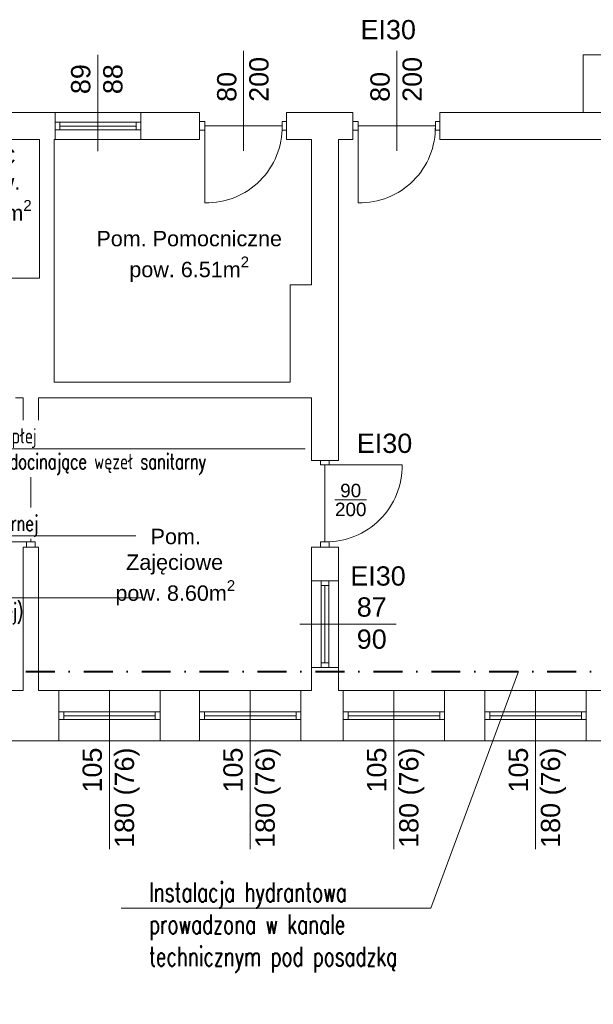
# Model space of a CAD drawing. Header units: millimetres. Extents: x -2390 to 43572, y -15084 to -12114.
# Tile 6 of 52: x 4673 to 5268, y -14418 to -13396. Entities that reach past the tile are written whole.
import ezdxf
from ezdxf import colors
from ezdxf.entities.mleader import LeaderData, LeaderLine
from ezdxf.math import Vec2, Vec3

# ---------------------------------------------------------------- set-up
doc = ezdxf.new("R2010")
doc.units = ezdxf.units.MM
doc.linetypes.add('DASHDOT', pattern=[1, 0.5, -0.25, 0, -0.25])
for name, color, linetype, lineweight in [('@HYDRANTOWA', 108, 'DASHDOT', 40), ('IS-opis', 7, 'Continuous', 25), ('opisy', 5, 'Continuous', 5), ('stolarka', 3, 'Continuous', 9), ('ściany nośne', 1, 'Continuous', 25)]:
    doc.layers.add(name, color=color, linetype=linetype, lineweight=lineweight)
doc.styles.add('SIMPLEX', font='simplex.shx', dxfattribs={"width": 0.75})
doc.styles.get("Standard").update_dxf_attribs({"font": 'arial.ttf'})
doc.styles.add('TABELKA', font='romans.shx', dxfattribs={"width": 0.9})

# ---------------------------------------------------------------- blocks, each defined once
blk = doc.blocks.new('_None')

msp = doc.modelspace()

# ---------------------------------------------------------------- linework, layer by layer
at = {"layer": '@HYDRANTOWA', "ltscale": 60, "transparency": 33554687}
msp.add_line((3237, -14072.5), (6168.9, -14072.5), dxfattribs=at)
at = {"layer": 'opisy', "color": 252, "lineweight": 0}
for p, q in [((4754.2, -13532.5), (4754.2, -13432.5)), ((4905.2, -13532.3), (4905.2, -13428.6)), ((5064.2, -13532.3), (5064.2, -13428.6)), ((4963.7, -14023.5), (5063.7, -14023.5)), ((4766.2, -14092.5), (4766.2, -14257.1)), ((4912.2, -14092.5), (4912.2, -14257.1)), ((5061.2, -14092.5), (5061.2, -14257.1)), ((5208.2, -14092.5), (5208.2, -14257.1))]:
    msp.add_line(p, q, dxfattribs=at)
at = {"layer": 'stolarka', "color": 252, "lineweight": 0}
for p, q in [((4709.7, -13502.5), (4714.7, -13502.5)), ((4714.7, -13502.5), (4714.7, -13510.5)), ((4714.7, -13502.5), (4793.7, -13502.5)), ((4714.7, -13506.5), (4793.7, -13506.5)), ((4798.7, -13502.5), (4793.7, -13502.5)), ((4793.7, -13502.5), (4793.7, -13510.5)), ((4865.2, -13501.8), (4859.7, -13501.8)), ((4865.2, -13510.8), (4865.2, -13501.8)), ((4865.2, -13506.3), (4945.2, -13506.3)), ((4865.2, -13506.3), (4865.2, -13586.3)), ((4945.2, -13501.8), (4949.7, -13501.8)), ((4945.2, -13510.8), (4945.2, -13501.8)), ((5024.2, -13501.8), (5018.7, -13501.8)), ((5024.2, -13510.8), (5024.2, -13501.8)), ((5024.2, -13506.3), (5104.2, -13506.3)), ((5024.2, -13506.3), (5024.2, -13586.3)), ((5104.2, -13501.8), (5108.7, -13501.8)), ((5104.2, -13510.8), (5104.2, -13501.8)), ((4714.7, -13510.5), (4709.7, -13510.5)), ((4714.7, -13510.5), (4793.7, -13510.5)), ((4793.7, -13510.5), (4798.7, -13510.5)), ((4865.2, -13510.8), (4859.7, -13510.8)), ((4945.2, -13510.8), (4949.7, -13510.8)), ((5024.2, -13510.8), (5018.7, -13510.8)), ((5104.2, -13510.8), (5108.7, -13510.8)), ((4680.2, -13858), (4680.2, -13853.5)), ((4689.2, -13858), (4689.2, -13853.5)), ((4985.2, -13858), (4985.2, -13853.5)), ((4994.2, -13858), (4994.2, -13853.5)), ((4680.2, -13858), (4689.2, -13858)), ((4684.7, -13938), (4684.7, -13858)), ((4994.2, -13858), (4985.2, -13858)), ((4989.7, -13938), (4989.7, -13858)), ((4989.7, -13858), (5069.7, -13858)), ((4684.7, -13938), (4604.7, -13938)), ((4680.2, -13938), (4689.2, -13938)), ((4680.2, -13938), (4680.2, -13943.5)), ((4689.2, -13938), (4689.2, -13943.5)), ((4985.2, -13938), (4985.2, -13943.5)), ((4994.2, -13938), (4985.2, -13938)), ((4994.2, -13938), (4994.2, -13943.5)), ((4985.7, -13983.5), (4985.7, -13978.5)), ((4993.7, -13978.5), (4993.7, -13983.5)), ((4993.7, -13983.5), (4985.7, -13983.5)), ((4985.7, -13983.5), (4985.7, -14063.5)), ((4989.7, -13983.5), (4989.7, -14063.5)), ((4993.7, -13983.5), (4993.7, -14063.5)), ((4993.7, -14063.5), (4985.7, -14063.5)), ((4985.7, -14063.5), (4985.7, -14068.5)), ((4993.7, -14068.5), (4993.7, -14063.5)), ((4713.7, -14114.5), (4718.7, -14114.5)), ((4718.7, -14114.5), (4718.7, -14122.5)), ((4718.7, -14114.5), (4813.7, -14114.5)), ((4718.7, -14118.5), (4813.7, -14118.5)), ((4818.7, -14114.5), (4813.7, -14114.5)), ((4813.7, -14114.5), (4813.7, -14122.5)), ((4859.7, -14114.5), (4864.7, -14114.5)), ((4864.7, -14114.5), (4864.7, -14122.5)), ((4864.7, -14114.5), (4959.7, -14114.5)), ((4864.7, -14118.5), (4959.7, -14118.5)), ((4964.7, -14114.5), (4959.7, -14114.5)), ((4959.7, -14114.5), (4959.7, -14122.5)), ((5008.7, -14114.5), (5013.7, -14114.5)), ((5013.7, -14114.5), (5013.7, -14122.5)), ((5013.7, -14114.5), (5108.7, -14114.5)), ((5013.7, -14118.5), (5108.7, -14118.5)), ((5113.7, -14114.5), (5108.7, -14114.5)), ((5108.7, -14114.5), (5108.7, -14122.5)), ((5155.7, -14114.5), (5160.7, -14114.5)), ((5160.7, -14114.5), (5160.7, -14122.5)), ((5160.7, -14114.5), (5255.7, -14114.5)), ((5160.7, -14118.5), (5255.7, -14118.5)), ((5260.7, -14114.5), (5255.7, -14114.5)), ((5255.7, -14114.5), (5255.7, -14122.5)), ((4718.7, -14122.5), (4713.7, -14122.5)), ((4718.7, -14122.5), (4813.7, -14122.5)), ((4813.7, -14122.5), (4818.7, -14122.5)), ((4864.7, -14122.5), (4859.7, -14122.5)), ((4864.7, -14122.5), (4959.7, -14122.5)), ((4959.7, -14122.5), (4964.7, -14122.5)), ((5013.7, -14122.5), (5008.7, -14122.5)), ((5013.7, -14122.5), (5108.7, -14122.5)), ((5108.7, -14122.5), (5113.7, -14122.5)), ((5160.7, -14122.5), (5155.7, -14122.5)), ((5160.7, -14122.5), (5255.7, -14122.5)), ((5255.7, -14122.5), (5260.7, -14122.5))]:
    msp.add_line(p, q, dxfattribs=at)
for points in [[(4865.2, -13586.3, 0.425735), (4945.2, -13506.3)], [(5024.2, -13586.3, 0.425735), (5104.2, -13506.3)], [(4604.7, -13938, -0.425735), (4684.7, -13858)], [(5069.7, -13858, -0.425735), (4989.7, -13938)]]:
    msp.add_lwpolyline(points, format="xyb", dxfattribs=at)
at = {"layer": 'ściany nośne', "color": 252, "lineweight": 0}
for p, q in [((5277.7, -13432.5), (5257.7, -13432.5)), ((5257.7, -13432.5), (5257.7, -13492.5)), ((4859.7, -13492.5), (4503.7, -13492.5)), ((4709.7, -13492.5), (4709.7, -13520.5)), ((4798.7, -13492.5), (4798.7, -13520.5)), ((4859.7, -13520.5), (4859.7, -13492.5)), ((5018.7, -13492.5), (4949.7, -13492.5)), ((4949.7, -13492.5), (4949.7, -13520.5)), ((5018.7, -13520.5), (5018.7, -13492.5)), ((5277.7, -13492.5), (5108.7, -13492.5)), ((5108.7, -13492.5), (5108.7, -13520.5)), ((4609.7, -13520.5), (4693.7, -13520.5)), ((4693.7, -13664.5), (4693.7, -13520.5)), ((4708.7, -13772.5), (4708.7, -13520.5)), ((4708.7, -13520.5), (4859.7, -13520.5)), ((4975.7, -13520.5), (4949.7, -13520.5)), ((4975.7, -13520.6), (4975.7, -13671.5)), ((5018.7, -13520.5), (5003.7, -13520.5)), ((5003.7, -13520.6), (5003.7, -13853.5)), ((5316.7, -13520.5), (5108.7, -13520.5)), ((4595.7, -13664.5), (4693.7, -13664.5)), ((4975.7, -13671.5), (4953.7, -13671.5)), ((4953.7, -13671.5), (4953.7, -13772.5)), ((4953.7, -13772.5), (4708.7, -13772.5)), ((4668.7, -13788.5), (4676.7, -13788.5)), ((4676.7, -13853.5), (4676.7, -13788.5)), ((4692.7, -13853.5), (4692.7, -13788.5)), ((4692.7, -13788.5), (4975.7, -13788.5)), ((4975.7, -13788.5), (4975.7, -13853.5)), ((4676.7, -13853.5), (4692.7, -13853.5)), ((5003.7, -13853.5), (4975.7, -13853.5)), ((4676.7, -14092.5), (4676.7, -13943.5)), ((4676.7, -13943.5), (4692.7, -13943.5)), ((4692.7, -14092.5), (4692.7, -13943.5)), ((4975.7, -13943.5), (4975.7, -14092.5)), ((5003.7, -13943.5), (4975.7, -13943.5)), ((5003.7, -13943.5), (5003.7, -14092.5)), ((5003.7, -13978.5), (4975.7, -13978.5)), ((5003.7, -14068.5), (4975.7, -14068.5)), ((4676.7, -14092.5), (4249.7, -14092.5)), ((4975.7, -14092.5), (4692.7, -14092.5)), ((4713.7, -14144.5), (4713.7, -14092.5)), ((4818.7, -14144.5), (4818.7, -14092.5)), ((4859.7, -14144.5), (4859.7, -14092.5)), ((4964.7, -14092.5), (4964.7, -14144.5)), ((5749.7, -14092.5), (5003.7, -14092.5)), ((5008.7, -14144.5), (5008.7, -14092.5)), ((5113.7, -14144.5), (5113.7, -14092.5)), ((5155.7, -14144.5), (5155.7, -14092.5)), ((5260.7, -14144.5), (5260.7, -14092.5)), ((5749.7, -14144.5), (3173.7, -14144.5))]:
    msp.add_line(p, q, dxfattribs=at)

# ---------------------------------------------------------------- texts
at = {"layer": 'opisy', "color": 252, "lineweight": 0, "attachment_point": 1}
for s, insert, char_height, width in [('EI30', (5026.6, -13396.5), 20, 104.913), ('\\A1;\\pxqc;WC\\Ppow.\\P1.22m{\\H0.7x;\\S2^ ;}', (4538.2, -13530), 16, 223.779), ('\\A1;\\pxqc;Pom. Pomocniczne\\Ppow. 6.51m{\\H0.7x;\\S2^ ;}', (4737, -13615.3), 16, 223.779), ('EI30', (5022.8, -13825.8), 20, 104.913), ('\\A1;{\\H0.7x;\\S90/200;} ', (5000.1, -13877.8), 20, 595.534), ('\\A1;\\pi87.639;Pom.\\P\\pi62.263;Zajęciowe\\P\\pi51.144;pow. 8.60m{\\H0.7x;\\S2^ ;}', (4721.2, -13924.5), 16, 223.779), ('EI30', (5016, -13963.5), 20, 104.913), ('87\\P90 ', (5022.7, -13995.7), 20, 104.913), ('\\A1;\\pi67.628;Łazienka\\P\\pi44.928;pow. 16.78m{\\H0.7x;\\S2^ ;}', (3830.5, -14007.4), 16, 223.779)]:
    msp.add_mtext(s, dxfattribs=dict(at, insert=insert, char_height=char_height, width=width))
at = {"layer": 'opisy', "color": 252, "lineweight": 0, "char_height": 20, "rotation": 90}
for s, insert, width, attachment_point in [('80\\P200', (4877.8, -13481.4), 6.698, 1), ('80\\P200', (5036.8, -13481.4), 6.698, 1), ('89\\P88', (4726.3, -13473.4), 104.913, 1), ('105\\P180 (76)', (4738.3, -14151.6), 104.913, 3), ('105\\P180 (76)', (4884.3, -14151.6), 104.913, 3), ('105\\P180 (76)', (5033.3, -14151.6), 104.913, 3), ('105\\P180 (76)', (5180.3, -14151.6), 104.913, 3)]:
    msp.add_mtext(s, dxfattribs=dict(at, insert=insert, width=width, attachment_point=attachment_point))

# ---------------------------------------------------------------- leaders
at = {"layer": 'IS-opis', "color": 7}
ml = msp.add_multileader_mtext('Standard', dxfattribs=at)
ml.set_content('\\A1;{\\Fsimplex|c238;\\W0.7;\\T0.95;\\C256;3-drogowy, termostatyczny \\Pzawór mieszający DN15 (\\C7;montaż w szafce podtynkowej)}', color=7, style='TABELKA')
ml.set_leader_properties(color=256, linetype='ByLayer', lineweight=5)
ml.set_arrow_properties(name='NONE')
ml.build(insert=Vec2(0, 0))
ml.multileader.update_dxf_attribs({"text_left_attachment_type": 6, "text_right_attachment_type": 6, "dogleg_length": 0, "arrow_head_size": 0})
ctx = ml.context
ctx.base_point, ctx.char_height, ctx.arrow_head_size, ctx.plane_origin = Vec3(4264.9, -13996.3), 16, 0, Vec3(1888, -23691.6)
ctx.left_attachment, ctx.right_attachment = 6, 6
notes = []
notes.append((ctx, [(0, (1, 1, 0), (4264.9, -13996.3), (1, 0), 0, [(0, [(4057, -13883.3)], 0, [])])]))
ctx.mtext.insert, ctx.mtext.flow_direction = Vec3(4266.9, -13975), 5
at = {"layer": 'IS-opis', "transparency": 33554687}
ml = msp.add_multileader_mtext('Standard', dxfattribs=at)
ml.set_content('{\\Fromans|c238;\\W0.7;\\C256;Instalacja hydrantowa \\Pprowadzona w kanale technicznym pod posadzką}', color=252, style='SIMPLEX')
ml.set_leader_properties(color=256, linetype='ByLayer', lineweight=5)
ml.set_arrow_properties(name='NONE')
ml.build(insert=Vec2(0, 0))
ml.multileader.update_dxf_attribs({"text_left_attachment_type": 6, "text_right_attachment_type": 6, "dogleg_length": 0, "arrow_head_size": 0})
ctx = ml.context
ctx.base_point, ctx.char_height, ctx.arrow_head_size, ctx.plane_origin = Vec3(4805.2, -14318.3), 20, 0, Vec3(-4262.9, -14283.8)
ctx.left_attachment, ctx.right_attachment = 6, 6
notes.append((ctx, [(1, (1, 1, 0), (5099.5, -14318.3), (-1, 0), 0, [(0, [(5190.3, -14072.5)], 0, [])])]))
ctx.mtext.insert, ctx.mtext.width, ctx.mtext.defined_height, ctx.mtext.line_spacing_style, ctx.mtext.flow_direction = Vec3(4807.2, -14291.6), 316.165, 16.2, 2, 5
for ctx, leaders in notes:
    for number, flags, end, landing, length, lines in leaders:
        leader = LeaderData()
        leader.index, (leader.has_last_leader_line, leader.has_dogleg_vector, leader.attachment_direction) = number, flags
        leader.last_leader_point, leader.dogleg_vector, leader.dogleg_length = Vec3(end), Vec3(landing), length
        for number, points, colour, breaks in lines:
            line = LeaderLine()
            line.index, line.vertices, line.color, line.breaks = number, Vec3.list(points), colors.encode_raw_color(colour), breaks
            leader.lines.append(line)
        ctx.leaders.append(leader)

# ---------------------------------------------------------------- next in the draw order: leaders
at = {"layer": 'IS-opis', "color": 7}
ml = msp.add_multileader_mtext('Standard', dxfattribs=at)
ml.set_content('\\A1;{\\W0.7;\\C256;Wpięcie do istniejącej instalacji wody zimnej i ciepłej\\PZa miejscem wpięcia zamontować zawory DN20 docinające węzeł sanitarny}', color=7, style='TABELKA')
ml.set_leader_properties(color=256, linetype='ByLayer', lineweight=5)
ml.set_arrow_properties(name='NONE')
ml.build(insert=Vec2(0, 0))
ml.multileader.update_dxf_attribs({"text_left_attachment_type": 6, "text_right_attachment_type": 6, "dogleg_length": 0, "arrow_head_size": 0})
ctx = ml.context
ctx.base_point, ctx.char_height, ctx.arrow_head_size, ctx.plane_origin = Vec3(4286.5, -13841.4), 16, 0, Vec3(3603.9, -23938.9)
ctx.left_attachment, ctx.right_attachment = 6, 6
notes = []
notes.append((ctx, [(0, (1, 1, 0), (4286.5, -13841.4), (1, 0), 0, [(0, [(4242.8, -13852.6)], 0, [])])]))
ctx.mtext.insert, ctx.mtext.width, ctx.mtext.flow_direction = Vec3(4288.5, -13820), 673.797, 5
ctx.mtext.has_bg_fill, ctx.mtext.bg_color, ctx.mtext.bg_scale_factor, ctx.mtext.bg_transparency, ctx.mtext.use_window_bg_color = 1, -1027028792, 1.5, 0, 1
ml = msp.add_multileader_mtext('Standard', dxfattribs=at)
ml.set_content('\\A1;{\\W0.7;\\C256;Wpięcie do istniejącej instalacji kanalizacji sanitarnej}', color=7, style='TABELKA')
ml.set_leader_properties(color=256, linetype='ByLayer', lineweight=5)
ml.set_arrow_properties(name='NONE')
ml.build(insert=Vec2(0, 0))
ml.multileader.update_dxf_attribs({"text_left_attachment_type": 6, "text_right_attachment_type": 6, "dogleg_length": 0, "arrow_head_size": 0})
ctx = ml.context
ctx.base_point, ctx.char_height, ctx.arrow_head_size, ctx.plane_origin = Vec3(4286.3, -13932), 16, 0, Vec3(3603.9, -24014.7)
ctx.left_attachment, ctx.right_attachment = 6, 6
notes.append((ctx, [(0, (1, 1, 0), (4286.3, -13932), (1, 0), 0, [(0, [(4252.2, -13909.5)], 0, [])])]))
ctx.mtext.insert, ctx.mtext.flow_direction = Vec3(4288.3, -13910.7), 5
ctx.mtext.has_bg_fill, ctx.mtext.bg_color, ctx.mtext.bg_scale_factor, ctx.mtext.bg_transparency, ctx.mtext.use_window_bg_color = 1, -1027028792, 1.5, 0, 1
for ctx, leaders in notes:
    for number, flags, end, landing, length, lines in leaders:
        leader = LeaderData()
        leader.index, (leader.has_last_leader_line, leader.has_dogleg_vector, leader.attachment_direction) = number, flags
        leader.last_leader_point, leader.dogleg_vector, leader.dogleg_length = Vec3(end), Vec3(landing), length
        for number, points, colour, breaks in lines:
            line = LeaderLine()
            line.index, line.vertices, line.color, line.breaks = number, Vec3.list(points), colors.encode_raw_color(colour), breaks
            leader.lines.append(line)
        ctx.leaders.append(leader)

doc.saveas('drawing.dxf')
